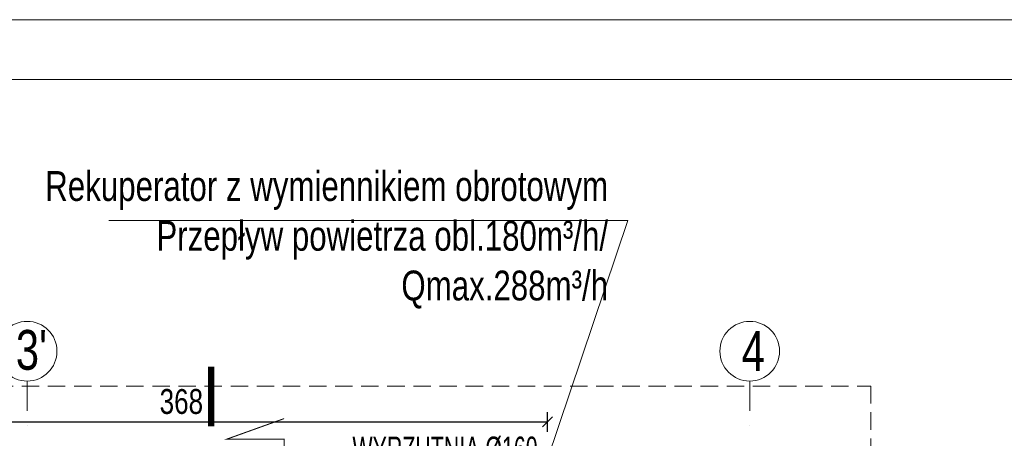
# Model space of a CAD drawing. Header units: inches. Extents: x 67073 to 287261, y -76160 to 48412.
# Tile 104 of 117: x 86326 to 86821, y -41128 to -40917. Entities that reach past the tile are written whole.
import ezdxf
from ezdxf.lldxf.tags import DXFTag

# ---------------------------------------------------------------- set-up
doc = ezdxf.new("R2010")
doc.units = ezdxf.units.IN
doc.header["$MEASUREMENT"] = 0
doc.linetypes.add('DASHDOT', pattern=[1, 0.5, -0.25, 0, -0.25])
doc.linetypes.add('HIDDEN', pattern=[0.375, 0.25, -0.125])
for name, color, linetype, lineweight in [('## 05 PODGRZEWACZ', 1, 'SOLID', 30), ('## 08 CENTRALA REKUP', 204, 'Continuous', 25), ('p-- linia przekroju I-AB', 116, 'Continuous', 40), ('p--dach', 2, 'Continuous', 30), ('p--opisy pomieszczeń', 31, 'Continuous', 0), ('p--osie konstr.-NR', 1, 'DASHDOT', 15)]:
    doc.layers.add(name, color=color, linetype=linetype, lineweight=lineweight)
doc.layers.add('## 08 czerpnia', color=3, linetype='Continuous')
doc.styles.add('1-50', font='arial.ttf', dxfattribs={"width": 0.75, "height": 12.5})
doc.styles.get("Standard").update_dxf_attribs({"font": 'ARIAL.TTF', "width": 0.75})
doc.styles.add('STYL-1', font='Arial Narrow.ttf', dxfattribs={"width": 0.75})
tags = doc.linetypes.add('SOLID', pattern=[10, 10, 0]).pattern_tags.tags
tags[6:7] = [DXFTag(74, 4), DXFTag(75, 0), DXFTag(340, '0'), DXFTag(46, 0.0), DXFTag(50, 0.0), DXFTag(44, 0.0), DXFTag(45, 0.0)]
tags[4:5] = [DXFTag(74, 4), DXFTag(75, 0), DXFTag(340, '0'), DXFTag(46, 0.0), DXFTag(50, 0.0), DXFTag(44, 0.0), DXFTag(45, 0.0)]
doc.dimstyles.new('1-50', dxfattribs={"dimtxt": 12.5, "dimasz": 5, "dimexe": 5, "dimexo": 5, "dimgap": 0.09, "dimtad": 0, "dimdsep": 46, "dimtxsty": '1-50', "dimblk": 'OBLIQUE', "dimcen": 0.09, "dimadec": 0, "dimazin": 0, "dimtfac": 1, "dimtdec": 4, "dimtix": 1, "dimtofl": 0, "dimtmove": 0, "dimatfit": 3, "dimldrblk": 'OBLIQUE', "dimfxl": 5, "dimfxlon": 1, "dimtvp": 0.8, "dimtolj": 1, "dimtzin": 0, "dimarcsym": 0})

# ---------------------------------------------------------------- blocks, each defined once
blk = doc.blocks.new('_OBLIQUE')
at = {"color": 0, "linetype": 'ByBlock', "lineweight": -2}
for p, q in [((-0.5, -0.5), (0.5, 0.5)), ((0, 0), (0, 0))]:
    blk.add_line(p, q, dxfattribs=at)
blk = doc.blocks.new('*D1729')
at = {"layer": '## 08 CENTRALA REKUP', "color": 0, "linetype": 'Continuous', "lineweight": -2}
for p, q in [((86223.03, -41124.43), (86223.03, -41114.43)), ((86591.02, -41124.43), (86591.02, -41114.43)), ((86223.03, -41119.43), (86591.02, -41119.43))]:
    blk.add_line(p, q, dxfattribs=at)
at = {"layer": 'Defpoints', "color": 0}
for p in [(86591.02, -41119.43), (86223.03, -41181.44), (86591.02, -41182.39)]:
    blk.add_point(p, dxfattribs=at)
at = {"layer": '## 08 CENTRALA REKUP', "color": 0, "lineweight": -2, "xscale": 5, "yscale": 5, "zscale": 5, "rotation": 180}
blk.add_blockref('_OBLIQUE', (86223.03, -41119.43), dxfattribs=at)
at = {"layer": '## 08 CENTRALA REKUP', "color": 0, "lineweight": -2, "xscale": 5, "yscale": 5, "zscale": 5}
blk.add_blockref('_OBLIQUE', (86591.02, -41119.43), dxfattribs=at)
at = {"layer": '## 08 CENTRALA REKUP', "color": 0, "linetype": 'Continuous', "lineweight": 18, "insert": (86407.02, -41109.22), "char_height": 12.5, "attachment_point": 5, "style": '1-50'}
blk.add_mtext('\\A1;\\A1;368', dxfattribs=at)

msp = doc.modelspace()

# ---------------------------------------------------------------- linework, layer by layer
at = {"layer": '## 05 PODGRZEWACZ', "lineweight": 15}
for p in [(86370.541, -41018.096), (86531.1, -41316.221)]:
    msp.add_line(p, (86631.481, -41018.096), dxfattribs=at)
at = {"linetype": 'Continuous', "lineweight": 18}
for points in [[(85230.462, -42402.179), (87330.462, -42402.179), (87330.462, -40917.179), (85230.462, -40917.179)], [(85391.09, -42372.179), (87300.462, -42372.179), (87300.462, -40947.179), (85391.09, -40947.179)]]:
    msp.add_lwpolyline(points, close=True, dxfattribs=at)
at = {"layer": 'p-- linia przekroju I-AB', "color": 0, "const_width": 0.5}
msp.add_lwpolyline([(86458.673, -41168.156), (86458.673, -41128.145), (86429.646, -41128.145), (86458.673, -41117.734)], dxfattribs=at)
at = {"layer": 'p--dach', "color": 0, "linetype": 'HIDDEN', "lineweight": 20, "ltscale": 35}
msp.add_lwpolyline([(85473.683, -41101.444), (86753.683, -41101.444), (86753.683, -41945.844), (85473.683, -41945.844)], close=True, dxfattribs=at)
at = {"layer": 'p--osie konstr.-NR', "color": 0, "linetype": 'DASHDOT', "ltscale": 30}
for p, q in [((86329.483, -41098.845), (86329.483, -41123.845)), ((86692.733, -41098.845), (86692.733, -41123.845))]:
    msp.add_line(p, q, dxfattribs=at)
at = {"layer": 'p--osie konstr.-NR', "color": 0, "linetype": 'Continuous', "ltscale": 35}
for centre in [(86329.483, -41083.845), (86692.733, -41083.845)]:
    msp.add_circle(centre, 15, dxfattribs=at)

# ---------------------------------------------------------------- texts
at = {"layer": '## 05 PODGRZEWACZ', "lineweight": 15, "insert": (86621.534, -40993.31), "char_height": 15, "width": 406.60563, "attachment_point": 3}
msp.add_mtext('Rekuperator z wymiennikiem obrotowym\\PPrzepływ powietrza obl.180m³/h/ \\PQmax.288m³/h', dxfattribs=at)
at = {"layer": '## 08 czerpnia', "color": 202, "linetype": 'Continuous', "lineweight": 5, "insert": (86493.032, -41139.74), "char_height": 12.5, "width": 177.1707, "attachment_point": 7, "style": 'STYL-1'}
msp.add_mtext('WYRZUTNIA %%C160', dxfattribs=at)
at = {"layer": 'p-- linia przekroju I-AB', "color": 0, "insert": (86426.66, -41121.561), "char_height": 30, "width": 72.0009, "attachment_point": 9}
msp.add_mtext('\\W0.8;I', dxfattribs=at)
at = {"layer": 'p--opisy pomieszczeń', "color": 0, "insert": (86212.198, -41067.171), "char_height": 12.5, "width": 106.86476, "attachment_point": 1, "style": '1-50'}
msp.add_mtext('POM.SOCJALNE', dxfattribs=at)
at = {"layer": 'p--osie konstr.-NR', "color": 0, "linetype": 'Continuous', "ltscale": 35, "char_height": 20, "width": 63.5564, "attachment_point": 7}
for s, insert in [("3'", (86323.816, -41093.466)), ('4', (86688.693, -41093.737))]:
    msp.add_mtext(s, dxfattribs=dict(at, insert=insert))

# ---------------------------------------------------------------- dimensions: what is measured, and where the dimension line sits
at = {"layer": '## 08 CENTRALA REKUP', "linetype": 'Continuous', "lineweight": 18}
dim = msp.add_linear_dim(base=(86591.016, -41119.426), p1=(86223.033, -41181.444), p2=(86591.016, -41182.389), text='\\A1;<>', dimstyle='1-50', override={"dimdec": 0}, dxfattribs=at)
dim.commit()
dim.dimension.update_dxf_attribs({"geometry": '*D1729', "text_midpoint": (86407.025, -41109.216)})

doc.saveas('drawing.dxf')
